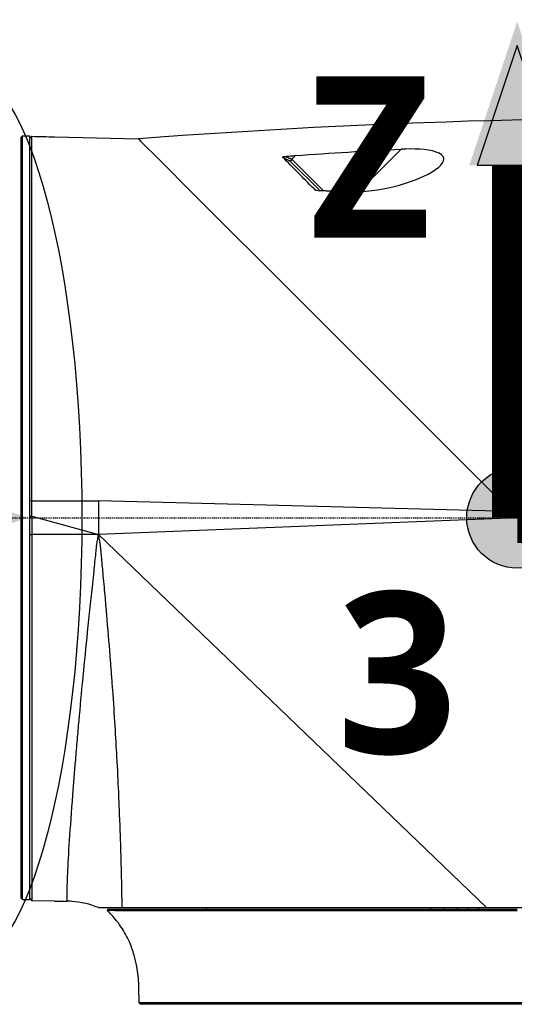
# Model space of a CAD drawing. Header units: millimetres. Extents: x 0 to 4378, y 0 to 2376.
# Tile 105 of 212: x 1607 to 1666, y 1509 to 1626. Entities that reach past the tile are written whole.
import ezdxf

# ---------------------------------------------------------------- set-up
doc = ezdxf.new("R2010")
doc.units = ezdxf.units.MM
doc.header["$LTSCALE"] = 0.2
doc.linetypes.add('CENTER2', pattern=[1.125, 0.75, -0.125, 0.125, -0.125])
for name, color, linetype in [('02_Center Line', 1, 'CENTER2'), ('07_Special Line2', 76, 'Continuous'), ('12_Before Rev.Num.', 5, 'Continuous'), ('13_After Rev.Num.', 6, 'Continuous')]:
    doc.layers.add(name, color=color, linetype=linetype)
doc.layers.add('14_Mark', color=7, linetype='Continuous', true_color=0xe03c31)
doc.styles.add('Rainbow-5.0 Style', font='malgunsl.ttf')
doc.dimstyles.new('Rainbow-5.0 Style$0', dxfattribs={"dimtxt": 4, "dimasz": 3, "dimexe": 2, "dimexo": 1, "dimgap": 0.8, "dimtad": 1, "dimzin": 9, "dimdsep": 46, "dimtxsty": 'Rainbow-5.0 Style', "dimcen": 0, "dimclrd": 251, "dimclre": 251, "dimclrt": 256, "dimadec": 1, "dimazin": 0, "dimtp": 0.1, "dimtm": 0.1, "dimtfac": 0.61, "dimtmove": 0, "dimatfit": 3, "dimfxl": 1, "dimlwd": -1, "dimlwe": -1, "dimarcsym": 1})

# ---------------------------------------------------------------- blocks, each defined once
blk = doc.blocks.new('Blk$A23K1-2P24F')
for p, q in [((-95.1, 1025.05), (-94.9, 1025.25)), ((-95.1, 1025.05), (-95.1, 934.65)), ((-94.9, 934.45), (-94.9, 1025.25)), ((-94.9, 1025.25), (-94.1, 1025.25)), ((-94.1, 1025.25), (-94.1, 934.45)), ((-91.1, 1025.12), (-91.1, 1025.13)), ((-91.1, 1025.13), (-81.14, 1024.89)), ((-81.14, 1024.89), (-80.83, 1024.58)), ((-80.83, 1024.58), (-78.6, 1022.35)), ((-49.9, 1023.66), (-54.94, 1018.64)), ((-78.6, 1022.35), (-74.69, 1018.44)), ((-63.04, 1022.2), (-63.04, 1022.2)), ((-59.53, 1018.69), (-63.04, 1022.2)), ((-62.9, 1022.46), (-62.45, 1022.9)), ((-62.9, 1022.46), (-62.9, 1022.46)), ((-62.9, 1022.46), (-59.13, 1018.69)), ((-74.69, 1018.44), (-71.56, 1015.31)), ((-71.56, 1015.31), (-65.49, 1009.24)), ((-65.49, 1009.24), (-59.49, 1003.24)), ((-59.49, 1003.24), (-54.85, 998.6)), ((-54.85, 998.6), (-44.95, 988.7)), ((-44.95, 988.7), (-42.01, 985.76)), ((-42.01, 985.76), (-36.44, 980.19)), ((-93.8, 981.85), (-94.1, 981.83)), ((-93.8, 980.03), (-93.8, 981.85)), ((-36.84, 980.59), (-85.9, 981.85)), ((-85.9, 981.85), (-85.9, 977.85)), ((-50.39, 980.94), (-50.39, 980.94)), ((-94.1, 980.02), (-93.8, 980.03)), ((-93.8, 980.03), (-93.8, 934.3)), ((-93.8, 980.03), (-85.9, 977.85)), ((-36.1, 979.85), (-85.9, 977.85)), ((-44.7, 980.8), (-44.7, 980.8)), ((-85.9, 977.85), (-93.8, 977.85)), ((-85.9, 977.85), (-39.74, 933.5)), ((-95.1, 934.65), (-94.9, 934.45)), ((-94.9, 934.45), (-94.1, 934.45)), ((-94.1, 934.6), (-93.8, 934.3)), ((-91.1, 934.27), (-93.8, 934.3)), ((-91.1, 934.27), (-91.1, 934.27)), ((-91.1, 934.27), (-89.62, 934.26)), ((-84.8, 933.3), (-84.85, 933.16)), ((-84.85, 933.16), (-84.85, 933.16)), ((-84.85, 933.16), (-84.85, 933.16)), ((-84.8, 933.3), (-36.11, 933.3)), ((-82.43, 933.12), (-82.33, 933.3)), ((-73.1, 933.5), (-73.1, 933.3)), ((-46.34, 933.3), (-46.34, 933.5)), ((-44.8, 933.3), (-44.8, 933.5)), ((-43.23, 933.3), (-43.23, 933.5)), ((-41.97, 933.3), (-41.97, 933.5)), ((-40.68, 933.5), (-40.68, 933.3)), ((-39.74, 933.5), (8.9, 933.5)), ((-39.74, 933.3), (-39.74, 933.1)), ((-39.13, 933.1), (-39.13, 933.1)), ((-38.6, 933.1), (-38.6, 933.1)), ((-81.09, 922.2), (-80.9, 922)), ((-80.9, 922), (-81.09, 922.2)), ((-80.9, 922), (-80.9, 922)), ((-39.13, 922.2), (-39.13, 922.2)), ((-38.6, 922.2), (-38.6, 922.2))]:
    blk.add_line(p, q)
for centre, major_axis, ratio, start_param, end_param in [((168.99, -206.32), (525.16, -1161.48), 0.791908, 2.780322, 2.86121), ((-8.9, 1128.24), (120.17, -7.88), 0.986461, 4.30209, 4.310658), ((-237.98, 688.59), (378.16, -57.59), 0.983036, 1.244201, 1.246858), ((-203.37, 772.73), (-231.07, 179.82), 0.972137, 4.842256, 4.843446)]:
    blk.add_ellipse(centre, major_axis=major_axis, ratio=ratio, start_param=start_param, end_param=end_param)
for points, knots in [([(-93.8, 1025.19), (-93.85, 1025.14), (-93.9, 1025.09), (-94, 1024.99), (-94.05, 1024.94), (-94.1, 1024.9)], [0, 0, 0, 0, 0.02095627, 0.02095627, 0.04191256, 0.04191256, 0.04191256, 0.04191256]), ([(-93.8, 981.85), (-93.8, 981.85), (-93.8, 981.85), (-93.8, 981.85), (-93.8, 983.06), (-93.8, 984.27), (-93.8, 986.72), (-93.8, 987.96), (-93.8, 989.6), (-93.8, 990.02), (-93.8, 992.14), (-93.8, 993.82), (-93.8, 996.13), (-93.8, 996.79), (-93.8, 998.87), (-93.8, 1000.27), (-93.8, 1002.8), (-93.8, 1003.93), (-93.8, 1005.89), (-93.8, 1006.73), (-93.8, 1008.41), (-93.8, 1009.25), (-93.8, 1010.88), (-93.8, 1011.67), (-93.8, 1012.43), (-93.8, 1014.2), (-93.8, 1015.82), (-93.8, 1018.39), (-93.8, 1019.4), (-93.8, 1021.4), (-93.8, 1022.33), (-93.8, 1023.56), (-93.8, 1023.97), (-93.8, 1024.86), (-93.8, 1025.16), (-93.8, 1025.19)], [-25.988435, -25.988435, -25.988435, -25.988435, -25.988429, -25.988429, -25.988429, -25.425165, -25.425165, -24.84193, -24.84193, -24.643305, -24.643305, -23.830256, -23.830256, -23.501785, -23.501785, -22.781546, -22.781546, -22.163507, -22.163507, -21.686579, -21.686579, -21.178558, -21.178558, -20.670536, -20.670536, -20.670536, -19.480408, -19.480408, -18.559526, -18.559526, -17.424079, -17.424079, -16.669828, -16.669828, -15.352654, -15.352654, -15.352654, -15.352654]), ([(-62.45, 1022.9), (-60.36, 1023.05), (-58.27, 1023.19), (-54.09, 1023.45), (-51.99, 1023.58), (-49.9, 1023.65)], [0.002226, 0.002226, 0.002226, 0.002226, 0.631724, 0.631724, 1.261233, 1.261233, 1.261233, 1.261233]), ([(-45.42, 1021.53), (-45.06, 1021.85), (-44.8, 1022.19), (-44.81, 1022.52), (-44.81, 1022.54), (-44.81, 1022.55), (-44.81, 1022.57), (-44.85, 1022.88), (-45.2, 1023.15), (-45.73, 1023.32), (-46.86, 1023.69), (-48.44, 1023.72), (-49.9, 1023.65)], [0, 0, 0, 0, 0.25, 0.25, 0.25, 0.262334, 0.262334, 0.262334, 0.5, 0.5, 0.5, 1, 1, 1, 1]), ([(-63.97, 1022.68), (-63.98, 1022.68), (-63.98, 1022.69), (-63.99, 1022.69), (-63.99, 1022.7), (-63.99, 1022.7), (-63.99, 1022.71), (-63.98, 1022.72), (-63.98, 1022.73), (-63.95, 1022.74), (-63.94, 1022.75), (-63.89, 1022.76), (-63.86, 1022.77), (-63.78, 1022.79), (-63.73, 1022.79), (-63.68, 1022.8)], [-0.04697654, -0.04697654, -0.04697654, -0.04697654, -0.04480821, -0.04480821, -0.04212105, -0.04212105, -0.03809468, -0.03809468, -0.03259586, -0.03259586, -0.02579443, -0.02579443, -0.01558145, -0.01558145, -0.00030308, -0.00030308, -0.00030308, -0.00030308]), ([(-63.94, 1022.66), (-63.95, 1022.67), (-63.95, 1022.67), (-63.96, 1022.68), (-63.96, 1022.68), (-63.97, 1022.68)], [-0.007142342, -0.007142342, -0.007142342, -0.007142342, -0.00378537, -0.00378537, -0.000499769, -0.000499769, -0.000499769, -0.000499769]), ([(-60.26, 1018.94), (-60.92, 1019.61), (-61.54, 1020.24), (-62.79, 1021.5), (-63.4, 1022.11), (-63.94, 1022.66)], [0.0001318, 0.0001318, 0.0001318, 0.0001318, 0.422252, 0.422252, 0.8963931, 0.8963931, 0.8963931, 0.8963931]), ([(-63.68, 1022.8), (-63.48, 1022.82), (-63.27, 1022.83), (-62.86, 1022.87), (-62.66, 1022.89), (-62.45, 1022.9)], [0.0002021, 0.0002021, 0.0002021, 0.0002021, 0.0622294, 0.0622294, 0.1243804, 0.1243804, 0.1243804, 0.1243804]), ([(-63.05, 1022.22), (-63.04, 1022.22), (-63.05, 1022.22), (-63.05, 1022.22), (-63.05, 1022.21), (-63.04, 1022.21), (-63.04, 1022.21), (-63.04, 1022.2)], [0.194142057, 0.194142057, 0.194142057, 0.194142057, 0.195085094, 0.195085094, 0.197870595, 0.197870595, 0.200771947, 0.200771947, 0.200771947, 0.200771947]), ([(-54.78, 1018.64), (-52.93, 1018.68), (-51.11, 1019.05), (-47.88, 1020.07), (-46.37, 1020.74), (-45.42, 1021.53)], [0, 0, 0, 0, 0.5, 0.5, 1, 1, 1, 1]), ([(-60.26, 1018.94), (-60.25, 1018.93), (-60.24, 1018.92), (-60.22, 1018.9), (-60.21, 1018.89), (-60.2, 1018.88)], [0.00018502, 0.00018502, 0.00018502, 0.00018502, 0.00697889, 0.00697889, 0.01370844, 0.01370844, 0.01370844, 0.01370844]), ([(-60.2, 1018.88), (-60.19, 1018.87), (-60.18, 1018.86), (-60.16, 1018.84), (-60.14, 1018.84), (-60.08, 1018.8), (-60.03, 1018.78), (-59.88, 1018.74), (-59.77, 1018.71), (-59.66, 1018.69)], [-0.06544793, -0.06544793, -0.06544793, -0.06544793, -0.06025655, -0.06025655, -0.05350047, -0.05350047, -0.03535243, -0.03535243, 0, 0, 0, 0]), ([(-58.61, 1018.67), (-58.81, 1018.69), (-59.01, 1018.69), (-59.36, 1018.69), (-59.51, 1018.69), (-59.66, 1018.69)], [0.0044979, 0.0044979, 0.0044979, 0.0044979, 0.0651209, 0.0651209, 0.1092321, 0.1092321, 0.1092321, 0.1092321]), ([(-54.78, 1018.64), (-55.42, 1018.65), (-56.06, 1018.66), (-57.33, 1018.67), (-57.97, 1018.68), (-58.61, 1018.67)], [0.0000122, 0.0000122, 0.0000122, 0.0000122, 0.191887, 0.191887, 0.3837286, 0.3837286, 0.3837286, 0.3837286]), ([(-89.62, 934.26), (-89.62, 934.26), (-89.62, 934.26), (-89.62, 934.26), (-89.62, 934.26), (-89.62, 934.53), (-89.61, 935.08), (-89.61, 935.22), (-89.61, 935.37), (-89.6, 935.53), (-89.59, 936.05), (-89.58, 936.72), (-89.54, 937.54), (-89.5, 938.62), (-89.42, 939.95), (-89.32, 941.52), (-89.21, 943.1), (-89.08, 944.9), (-88.93, 946.91), (-88.83, 948.21), (-88.72, 949.61), (-88.59, 951.07), (-88.53, 951.85), (-88.46, 952.66), (-88.39, 953.48), (-88.32, 954.21), (-88.26, 954.96), (-88.19, 955.72), (-88.04, 957.36), (-87.89, 959.06), (-87.72, 960.8), (-87.71, 960.88), (-87.7, 960.95), (-87.7, 961.02), (-87.53, 962.72), (-87.36, 964.46), (-87.18, 966.24), (-87.08, 967.23), (-86.98, 968.23), (-86.87, 969.24), (-86.77, 970.14), (-86.67, 971.05), (-86.57, 971.95), (-86.52, 972.47), (-86.46, 972.99), (-86.41, 973.51), (-86.34, 974.23), (-86.26, 974.95), (-86.18, 975.67), (-86.16, 975.86), (-86.14, 976.04), (-86.13, 976.22), (-86.13, 976.22), (-86.12, 976.23), (-86.12, 976.24), (-86.12, 976.28), (-86.12, 976.31), (-86.11, 976.35), (-86.11, 976.38), (-86.11, 976.4), (-86.11, 976.42), (-86.1, 976.44), (-86.1, 976.47), (-86.1, 976.49), (-86.09, 976.58), (-86.08, 976.67), (-86.07, 976.76), (-86.04, 976.94), (-86.01, 977.12), (-85.98, 977.31), (-85.95, 977.49), (-85.92, 977.67), (-85.9, 977.85)], [0.4992502, 0.4992502, 0.4992502, 0.4992502, 0.4992502, 0.4992502, 0.4992502, 0.5616118, 0.5616118, 0.5616118, 0.5767594, 0.5767594, 0.5767594, 0.6240676, 0.6240676, 0.6240676, 0.6864765, 0.6864765, 0.6864765, 0.7490173, 0.7490173, 0.7490173, 0.7897999, 0.7897999, 0.7897999, 0.8116071, 0.8116071, 0.8116071, 0.8309944, 0.8309944, 0.8309944, 0.8726062, 0.8726062, 0.8726062, 0.8742913, 0.8742913, 0.8742913, 0.9146408, 0.9146408, 0.9146408, 0.9371009, 0.9371009, 0.9371009, 0.9571037, 0.9571037, 0.9571037, 0.9685273, 0.9685273, 0.9685273, 0.9842448, 0.9842448, 0.9842448, 0.988175, 0.988175, 0.988175, 0.9883282, 0.9883282, 0.9883282, 0.9891579, 0.9891579, 0.9891579, 0.9896496, 0.9896496, 0.9896496, 0.9901414, 0.9901414, 0.9901414, 0.9921103, 0.9921103, 0.9921103, 0.9960532, 0.9960532, 0.9960532, 1, 1, 1, 1]), ([(-85.9, 977.85), (-85.89, 977.73), (-85.86, 977.58), (-85.83, 977.41), (-85.8, 977.24), (-85.75, 976.95), (-85.73, 976.83), (-85.72, 976.77), (-85.72, 976.77), (-85.71, 976.71), (-85.7, 976.65), (-85.69, 976.59), (-85.68, 976.52), (-85.66, 976.37), (-85.65, 976.19), (-85.63, 976.04), (-85.62, 975.88), (-85.6, 975.66), (-85.59, 975.6), (-85.57, 975.36), (-85.52, 974.81), (-85.44, 973.95), (-85.42, 973.74), (-85.4, 973.47), (-85.38, 973.31), (-85.3, 972.38), (-85.21, 971.47), (-85.13, 970.59), (-85.07, 969.84), (-85, 969.08), (-84.94, 968.32), (-84.79, 966.67), (-84.66, 965.01), (-84.53, 963.46), (-84.49, 962.9), (-84.45, 962.34), (-84.4, 961.79), (-84.36, 961.24), (-84.33, 960.76), (-84.28, 960.07), (-84.26, 959.86), (-84.25, 959.64), (-84.23, 959.42), (-84.01, 956.36), (-83.85, 953.7), (-83.73, 951.42), (-83.64, 949.87), (-83.58, 948.49), (-83.52, 947.26), (-83.49, 946.46), (-83.46, 945.81), (-83.42, 944.86), (-83.42, 944.76), (-83.41, 944.65), (-83.41, 944.55), (-83.34, 942.79), (-83.29, 941.32), (-83.25, 940.07), (-83.24, 939.73), (-83.23, 939.37), (-83.22, 939.02), (-83.21, 938.68), (-83.2, 938.35), (-83.2, 938.03), (-83.17, 937.07), (-83.15, 936.23), (-83.14, 935.51), (-83.14, 935.32), (-83.13, 935.15), (-83.13, 934.98), (-83.13, 934.93), (-83.13, 934.89), (-83.13, 934.84), (-83.12, 934.47), (-83.12, 934.09), (-83.11, 933.74), (-83.11, 933.72), (-83.11, 933.66), (-83.11, 933.62), (-83.11, 933.58), (-83.11, 933.54), (-83.11, 933.5)], [0, 0, 0, 0, 0.0078125, 0.0078125, 0.0078125, 0.015625, 0.015625, 0.015625, 0.0195313, 0.0195313, 0.0195313, 0.0234375, 0.0234375, 0.0234375, 0.03125, 0.03125, 0.03125, 0.0390625, 0.0390625, 0.0390625, 0.0703125, 0.0703125, 0.0703125, 0.078125, 0.078125, 0.078125, 0.125, 0.125, 0.125, 0.164599, 0.164599, 0.164599, 0.25, 0.25, 0.25, 0.28125, 0.28125, 0.28125, 0.3125, 0.3125, 0.3125, 0.3225288, 0.3225288, 0.3225288, 0.4657139, 0.4657139, 0.4657139, 0.5625, 0.5625, 0.5625, 0.625, 0.625, 0.625, 0.6319499, 0.6319499, 0.6319499, 0.75, 0.75, 0.75, 0.7820631, 0.7820631, 0.7820631, 0.8125, 0.8125, 0.8125, 0.90625, 0.90625, 0.90625, 0.9308087, 0.9308087, 0.9308087, 0.9375, 0.9375, 0.9375, 0.9921875, 0.9921875, 0.9921875, 0.9960938, 0.9960938, 0.9960938, 0.9999997, 0.9999997, 0.9999997, 0.9999997]), ([(-85.9, 933.5), (-86.89, 933.91), (-87.97, 934.16), (-89.24, 934.25), (-89.43, 934.25), (-89.62, 934.26)], [0, 0, 0, 0, 0.3241159, 0.3241159, 0.3810233, 0.3810233, 0.3810233, 0.3810233]), ([(-85.9, 933.5), (-85.9, 933.5), (-85.9, 933.5), (-85.9, 933.5), (-85.9, 933.5), (-85.9, 933.5)], [0.02511481, 0.02511481, 0.02511481, 0.02511481, 0.02512829, 0.02512829, 0.03959384, 0.03959384, 0.03959384, 0.03959384]), ([(-85.89, 933.5), (-85.89, 933.5), (-85.89, 933.5), (-85.89, 933.5), (-85.88, 933.5), (-85.87, 933.5), (-85.86, 933.5), (-85.71, 933.5), (-85.39, 933.5), (-84.43, 933.5), (-83.83, 933.5), (-83.11, 933.5)], [0.000121, 0.000121, 0.000121, 0.000121, 0.023357, 0.023357, 0.050459, 0.050459, 0.128088, 0.128088, 0.611335, 0.611335, 1.120178, 1.120178, 1.120178, 1.120178]), ([(-82.44, 933.12), (-82.71, 933.12), (-83, 933.12), (-83.29, 933.13), (-83.33, 933.13), (-83.41, 933.13), (-83.47, 933.13), (-83.48, 933.13), (-83.5, 933.13), (-83.52, 933.13), (-83.56, 933.13), (-83.59, 933.13), (-83.63, 933.13), (-83.73, 933.13), (-83.81, 933.13), (-83.88, 933.13), (-84.01, 933.14), (-84.08, 933.14), (-84.09, 933.14), (-84.1, 933.14), (-84.19, 933.14), (-84.25, 933.14), (-84.31, 933.14), (-84.37, 933.15), (-84.42, 933.15), (-84.52, 933.15), (-84.6, 933.15), (-84.66, 933.15), (-84.79, 933.16), (-84.85, 933.16), (-84.85, 933.16)], [0, 0, 0, 0, 0.25, 0.25, 0.25, 0.28125, 0.28125, 0.28125, 0.2899192, 0.2899192, 0.2899192, 0.3125, 0.3125, 0.3125, 0.375, 0.375, 0.375, 0.5, 0.5, 0.5, 0.5625, 0.5625, 0.5625, 0.625, 0.625, 0.625, 0.75, 0.75, 0.75, 1, 1, 1, 1]), ([(-81.07, 923.14), (-81.06, 923.88), (-81.07, 924.56), (-81.2, 925.75), (-81.25, 926.13), (-81.41, 926.95), (-81.51, 927.41), (-81.8, 928.39), (-81.99, 928.92), (-82.49, 930.05), (-82.82, 930.64), (-83.67, 931.92), (-84.24, 932.59), (-84.85, 933.16)], [0, 0, 0, 0, 0.288184, 0.288184, 0.40901, 0.40901, 0.546543, 0.546543, 0.715189, 0.715189, 0.928519, 0.928519, 1.218877, 1.218877, 1.218877, 1.218877]), ([(-83.11, 933.5), (-81.7, 933.5), (-79.57, 933.5), (-74.03, 933.5), (-70.63, 933.5), (-63.6, 933.5), (-60.19, 933.5), (-51.23, 933.5), (-45.51, 933.5), (-39.74, 933.5)], [0.000042, 0.000042, 0.000042, 0.000042, 1.435969, 1.435969, 2.891823, 2.891823, 4.060144, 4.060144, 5.789505, 5.789505, 5.789505, 5.789505]), ([(-39.74, 933.1), (-40.47, 933.1), (-41.45, 933.1), (-42.67, 933.1), (-43.38, 933.1), (-44.17, 933.1), (-45.03, 933.1), (-45.68, 933.1), (-46.38, 933.1), (-47.12, 933.1), (-47.72, 933.1), (-48.35, 933.1), (-49.01, 933.1), (-49.74, 933.1), (-50.51, 933.1), (-51.31, 933.1), (-51.7, 933.1), (-52.11, 933.1), (-52.52, 933.1), (-52.73, 933.1), (-52.94, 933.1), (-53.15, 933.1), (-53.36, 933.1), (-53.62, 933.1), (-53.79, 933.1), (-54.44, 933.1), (-55.08, 933.1), (-55.7, 933.1), (-57.65, 933.1), (-59.42, 933.1), (-61, 933.1), (-62.05, 933.1), (-63.01, 933.1), (-63.91, 933.1), (-64.36, 933.1), (-64.79, 933.1), (-65.2, 933.1), (-65.4, 933.1), (-65.61, 933.1), (-65.8, 933.1), (-65.9, 933.1), (-66, 933.1), (-66.1, 933.1), (-66.15, 933.1), (-66.19, 933.1), (-66.24, 933.1), (-66.27, 933.1), (-66.29, 933.1), (-66.31, 933.1), (-66.34, 933.1), (-66.36, 933.1), (-66.42, 933.1), (-68.27, 933.1), (-69.48, 933.1), (-70.13, 933.1), (-70.31, 933.1), (-70.44, 933.1), (-70.54, 933.1), (-70.63, 933.1), (-70.69, 933.1), (-70.72, 933.1), (-70.74, 933.1), (-70.78, 933.1), (-70.88, 933.1), (-70.98, 933.1), (-71.13, 933.1), (-71.28, 933.1), (-71.58, 933.1), (-71.87, 933.1), (-72.14, 933.1), (-73.23, 933.1), (-74.09, 933.1), (-74.76, 933.11), (-75.43, 933.11), (-75.9, 933.11), (-76.26, 933.11), (-76.27, 933.11), (-76.29, 933.11), (-76.31, 933.11), (-76.49, 933.11), (-76.72, 933.11), (-77.02, 933.11), (-77.18, 933.11), (-77.36, 933.11), (-77.55, 933.11), (-77.65, 933.11), (-77.75, 933.11), (-77.86, 933.11), (-77.96, 933.11), (-78.09, 933.11), (-78.18, 933.11), (-78.54, 933.11), (-78.86, 933.11), (-79.14, 933.11), (-79.27, 933.11), (-79.4, 933.11), (-79.52, 933.11), (-79.58, 933.11), (-79.64, 933.11), (-79.7, 933.11), (-79.73, 933.11), (-79.75, 933.11), (-79.78, 933.11), (-79.81, 933.11), (-79.82, 933.11), (-79.86, 933.11), (-80.15, 933.11), (-80.41, 933.11), (-80.66, 933.12), (-81.44, 933.12), (-82, 933.12), (-82.44, 933.12)], [0.0000004, 0.0000004, 0.0000004, 0.0000004, 0.079244, 0.079244, 0.079244, 0.125, 0.125, 0.125, 0.1594223, 0.1594223, 0.1594223, 0.1875, 0.1875, 0.1875, 0.21875, 0.21875, 0.21875, 0.234375, 0.234375, 0.234375, 0.2421875, 0.2421875, 0.2421875, 0.25, 0.25, 0.25, 0.2800775, 0.2800775, 0.2800775, 0.375, 0.375, 0.375, 0.4375, 0.4375, 0.4375, 0.46875, 0.46875, 0.46875, 0.484375, 0.484375, 0.484375, 0.4921875, 0.4921875, 0.4921875, 0.4960937, 0.4960937, 0.4960937, 0.4980469, 0.4980469, 0.4980469, 0.5, 0.5, 0.5, 0.5625, 0.5625, 0.5625, 0.5790767, 0.5790767, 0.5790767, 0.59375, 0.59375, 0.59375, 0.6015625, 0.6015625, 0.6015625, 0.609375, 0.609375, 0.609375, 0.625, 0.625, 0.625, 0.6875, 0.6875, 0.6875, 0.75, 0.75, 0.75, 0.7530666, 0.7530666, 0.7530666, 0.78125, 0.78125, 0.78125, 0.796875, 0.796875, 0.796875, 0.8046875, 0.8046875, 0.8046875, 0.8125, 0.8125, 0.8125, 0.84375, 0.84375, 0.84375, 0.859375, 0.859375, 0.859375, 0.8671875, 0.8671875, 0.8671875, 0.8710937, 0.8710937, 0.8710937, 0.875, 0.875, 0.875, 0.9045786, 0.9045786, 0.9045786, 1, 1, 1, 1]), ([(-36.11, 933.1), (-36.81, 933.1), (-37.49, 933.1), (-38.14, 933.1), (-38.7, 933.1), (-39.23, 933.1), (-39.74, 933.1)], [0, 0, 0, 0, 0.5403186, 0.5403186, 0.5403186, 1, 1, 1, 1]), ([(-81.09, 922.47), (-81.09, 922.42), (-81.09, 922.37), (-81.09, 922.29), (-81.09, 922.25), (-81.09, 922.2)], [0.00000001, 0.00000001, 0.00000001, 0.00000001, 0.0139777, 0.0139777, 0.02862244, 0.02862244, 0.02862244, 0.02862244]), ([(-81.09, 922.2), (-81.06, 922.2), (-80.77, 922.2), (-80.25, 922.2), (-80.21, 922.2), (-80.16, 922.2), (-80.11, 922.2), (-79.59, 922.2), (-78.86, 922.2), (-77.98, 922.2), (-77.92, 922.2), (-77.85, 922.2), (-77.79, 922.2), (-77.76, 922.2), (-77.73, 922.2), (-77.71, 922.2), (-77.68, 922.2), (-77.66, 922.2), (-77.64, 922.2), (-77, 922.2), (-76.03, 922.2), (-74.48, 922.2), (-73.13, 922.2), (-71.33, 922.2), (-68.88, 922.2), (-68.58, 922.2), (-68.24, 922.2), (-67.95, 922.2), (-67.91, 922.2), (-67.86, 922.2), (-67.82, 922.2), (-63.3, 922.2), (-58.23, 922.2), (-53.34, 922.2), (-52.69, 922.2), (-52.04, 922.2), (-51.4, 922.2), (-45.91, 922.2), (-40.72, 922.2), (-36.24, 922.2), (-36.18, 922.2), (-36.14, 922.2), (-36.11, 922.2), (-36.07, 922.2), (-36.04, 922.2), (-36.01, 922.2), (-35.96, 922.2), (-35.9, 922.2), (-35.83, 922.2), (-35.7, 922.2), (-35.54, 922.2), (-35.34, 922.2), (-34.95, 922.2), (-34.44, 922.2), (-33.8, 922.2), (-32.53, 922.2), (-30.77, 922.2), (-28.55, 922.2), (-28.1, 922.2), (-27.62, 922.2), (-27.13, 922.2), (-26.81, 922.2), (-26.44, 922.2), (-26.16, 922.2), (-25.91, 922.2), (-25.77, 922.2), (-25.6, 922.2), (-24.81, 922.2), (-24.03, 922.2), (-23.26, 922.2), (-21.84, 922.2), (-20.46, 922.2), (-19.13, 922.2), (-19.05, 922.2), (-18.97, 922.2), (-18.89, 922.2), (-18.31, 922.2), (-17.73, 922.2), (-17.17, 922.2), (-17.01, 922.2), (-16.85, 922.2), (-16.7, 922.2), (-16.52, 922.2), (-16.47, 922.2), (-16.39, 922.2), (-14.92, 922.2), (-12.53, 922.2), (-9.54, 922.2), (-7.92, 922.2), (-6.13, 922.2), (-4.29, 922.2), (-3.25, 922.2), (-2.18, 922.2), (-1.13, 922.2), (-0.83, 922.2), (-0.57, 922.2), (-0.32, 922.2), (0.28, 922.2), (0.88, 922.2), (1.42, 922.2), (1.48, 922.2), (1.54, 922.2), (1.6, 922.2), (3.22, 922.2), (4.48, 922.2), (5.46, 922.2), (5.74, 922.2), (6, 922.2), (6.23, 922.2), (8.01, 922.2), (8.63, 922.2), (8.82, 922.2), (8.86, 922.2), (8.88, 922.2), (8.88, 922.2)], [0, 0, 0, 0, 0.0576219, 0.0576219, 0.0576219, 0.0625, 0.0625, 0.0625, 0.1171875, 0.1171875, 0.1171875, 0.1210938, 0.1210938, 0.1210938, 0.1230374, 0.1230374, 0.1230374, 0.125, 0.125, 0.125, 0.1875, 0.1875, 0.1875, 0.2421875, 0.2421875, 0.2421875, 0.2489535, 0.2489535, 0.2489535, 0.25, 0.25, 0.25, 0.360406, 0.360406, 0.360406, 0.375, 0.375, 0.375, 0.5, 0.5, 0.5, 0.5016053, 0.5016053, 0.5016053, 0.5039063, 0.5039063, 0.5039063, 0.5078125, 0.5078125, 0.5078125, 0.515625, 0.515625, 0.515625, 0.53125, 0.53125, 0.53125, 0.5625, 0.5625, 0.5625, 0.5688885, 0.5688885, 0.5688885, 0.5730787, 0.5730787, 0.5730787, 0.5767986, 0.5767986, 0.5767986, 0.59375, 0.59375, 0.59375, 0.625, 0.625, 0.625, 0.6268712, 0.6268712, 0.6268712, 0.640625, 0.640625, 0.640625, 0.6444518, 0.6444518, 0.6444518, 0.6488253, 0.6488253, 0.6488253, 0.7241742, 0.7241742, 0.7241742, 0.7648709, 0.7648709, 0.7648709, 0.7880149, 0.7880149, 0.7880149, 0.7946183, 0.7946183, 0.7946183, 0.810695, 0.810695, 0.810695, 0.8125, 0.8125, 0.8125, 0.8611268, 0.8611268, 0.8611268, 0.875, 0.875, 0.875, 0.9793665, 0.9793665, 0.9793665, 1, 1, 1, 1]), ([(8.7, 922), (8.66, 922), (8.31, 922), (7.04, 922), (6.11, 922), (2.56, 922), (-0.78, 922), (-9.06, 922), (-13.96, 922), (-24.61, 922), (-30.37, 922), (-41.86, 922), (-47.61, 922), (-58.27, 922), (-63.16, 922), (-71.43, 922), (-74.77, 922), (-78.31, 922), (-79.25, 922), (-80.53, 922), (-80.86, 922), (-80.9, 922)], [0.000596, 0.000596, 0.000596, 0.000596, 0.905791, 0.905791, 1.809533, 1.809533, 3.525212, 3.525212, 5.230145, 5.230145, 6.937063, 6.937063, 8.646189, 8.646189, 10.352668, 10.352668, 12.068871, 12.068871, 12.970796, 12.970796, 13.879276, 13.879276, 13.879276, 13.879276])]:
    blk.add_open_spline(points, degree=3, knots=knots)
for points in [[(-93.8, 1025.19), (-92.9, 1025.17), (-92, 1025.14), (-91.1, 1025.12)], [(-63.68, 1022.8), (-63.53, 1022.73), (-63.39, 1022.67), (-63.24, 1022.6)], [(-63.24, 1022.6), (-63.12, 1022.56), (-63.01, 1022.51), (-62.9, 1022.46)], [(-62.92, 1022.42), (-62.99, 1022.33), (-63.05, 1022.25), (-63.05, 1022.22)], [(-62.9, 1022.46), (-62.91, 1022.44), (-62.91, 1022.43), (-62.92, 1022.42)], [(-60.04, 1018.79), (-60.09, 1018.82), (-60.14, 1018.85), (-60.2, 1018.88)], [(-93.8, 981.85), (-91.17, 981.85), (-88.53, 981.85), (-85.9, 981.85)], [(-94.1, 977.86), (-94.08, 977.86), (-93.9, 977.85), (-93.8, 977.85)], [(-84.85, 933.16), (-84.85, 933.16), (-84.85, 933.16), (-84.85, 933.16)], [(-81.07, 923.14), (-81.08, 922.91), (-81.08, 922.68), (-81.09, 922.47)]]:
    blk.add_open_spline(points, degree=3)
at = {"layer": '02_Center Line'}
blk.add_line((-210.52, 979.85), (33.38, 979.85), dxfattribs=at)
blk = doc.blocks.new('A$C19ebd0c3_1234')
for q in [(46.93, -0.78), (54.3, 6.59)]:
    blk.add_line((46.93, 6.59), q)
blk.add_ellipse((0, 0), major_axis=(53.19, 0), ratio=0.263273)
blk = doc.blocks.new('*D125')
at = {"color": 251, "linetype": 'ByBlock', "transparency": 16777216}
for p, q in [((1622.4, 1684.41), (1866.26, 1684.41)), ((1858.26, 1579.26), (1858.26, 1672.41)), ((1739.55, 1567.26), (1866.26, 1567.26))]:
    blk.add_line(p, q, dxfattribs=at)
at = {"color": 251, "transparency": 16777216}
for points in [[(1856.26, 1672.41), (1860.26, 1672.41), (1858.26, 1684.41)], [(1856.26, 1579.26), (1860.26, 1579.26), (1858.26, 1567.26)]]:
    blk.add_solid(points, dxfattribs=at)
at = {"layer": 'Defpoints', "color": 0, "transparency": 16777216}
for p in [(1618.4, 1684.41), (1858.26, 1684.41), (1735.55, 1567.26)]:
    blk.add_point(p, dxfattribs=at)
at = {"transparency": 16777216, "insert": (1846.74, 1625.84), "char_height": 16, "attachment_point": 5, "rotation": 90, "style": 'Rainbow-5.0 Style'}
blk.add_mtext('117.15', dxfattribs=at)
blk = doc.blocks.new('*D126')
at = {"color": 251, "linetype": 'ByBlock', "transparency": 16777216}
for p, q in [((1622.4, 1684.41), (1923.07, 1684.41)), ((1915.07, 1672.41), (1915.07, 796.41)), ((1793.75, 784.41), (1923.07, 784.41))]:
    blk.add_line(p, q, dxfattribs=at)
at = {"color": 251, "transparency": 16777216}
for points in [[(1913.07, 1672.41), (1917.07, 1672.41), (1915.07, 1684.41)], [(1913.07, 796.41), (1917.07, 796.41), (1915.07, 784.41)]]:
    blk.add_solid(points, dxfattribs=at)
at = {"layer": 'Defpoints', "color": 0, "transparency": 16777216}
for p in [(1618.4, 1684.41), (1789.75, 784.41), (1915.07, 784.41)]:
    blk.add_point(p, dxfattribs=at)
at = {"transparency": 16777216, "insert": (1903.59, 1234.41), "char_height": 16, "attachment_point": 5, "rotation": 90, "style": 'Rainbow-5.0 Style'}
blk.add_mtext('900', dxfattribs=at)
blk = doc.blocks.new('*D130')
at = {"color": 251, "linetype": 'ByBlock', "transparency": 16777216}
for p, q in [((1548.92, 1745.69), (1548.92, 1817.18)), ((1666.07, 1628.54), (1666.07, 1817.18)), ((1654.07, 1809.18), (1560.92, 1809.18))]:
    blk.add_line(p, q, dxfattribs=at)
at = {"color": 251, "transparency": 16777216}
for points in [[(1560.92, 1811.18), (1560.92, 1807.18), (1548.92, 1809.18)], [(1654.07, 1811.18), (1654.07, 1807.18), (1666.07, 1809.18)]]:
    blk.add_solid(points, dxfattribs=at)
at = {"layer": 'Defpoints', "color": 0, "transparency": 16777216}
for p in [(1548.92, 1809.18), (1548.92, 1741.69), (1666.07, 1624.54)]:
    blk.add_point(p, dxfattribs=at)
at = {"transparency": 16777216, "insert": (1607.49, 1820.7), "char_height": 16, "attachment_point": 5, "style": 'Rainbow-5.0 Style'}
blk.add_mtext('117.15', dxfattribs=at)
blk = doc.blocks.new('A$C3a293ff3')
at = {"layer": '07_Special Line2'}
blk.add_hatch(color=256, dxfattribs=at).paths.add_polyline_path([(49.156, 0), (34.9, 4.752), (34.9, -4.752)])
at = {"layer": '12_Before Rev.Num.'}
blk.add_hatch(color=256, dxfattribs=at).paths.add_polyline_path([(0, 49.156), (-4.752, 34.9), (4.752, 34.9)])
at = {"layer": '14_Mark'}
h = blk.add_hatch(color=256, dxfattribs=at)
h.dxf.hatch_style = 1
h.paths.add_polyline_path([(5, 0, 1), (-5, 0, 1)])
at = {"layer": '07_Special Line2'}
for p, q in [((34.9, -3.96), (34.9, 3.96)), ((46.78, 0), (34.9, 3.96)), ((34.9, -3.96), (46.78, 0))]:
    blk.add_line(p, q, dxfattribs=at)
at = {"layer": '07_Special Line2', "const_width": 5}
blk.add_lwpolyline([(34.9, 0), (0, 0)], dxfattribs=at)
at = {"layer": '12_Before Rev.Num.'}
for p, q in [((0, 46.78), (-3.96, 34.9)), ((3.96, 34.9), (0, 46.78)), ((3.96, 34.9), (-3.96, 34.9))]:
    blk.add_line(p, q, dxfattribs=at)
at = {"layer": '12_Before Rev.Num.', "const_width": 5}
blk.add_lwpolyline([(0, 34.9), (0, 0)], dxfattribs=at)
at = {"layer": '14_Mark'}
blk.add_circle((0, 0), 5, dxfattribs=at)
at = {"layer": '07_Special Line2', "insert": (34.529, -17.308), "char_height": 16, "attachment_point": 4, "style": 'Rainbow-5.0 Style'}
blk.add_mtext('{\\fMalgun Gothic Semilight|b1|i0|c129|p50;Y}', dxfattribs=at)
at = {"layer": '12_Before Rev.Num.', "insert": (-20.587, 35.725), "char_height": 16, "attachment_point": 4, "style": 'Rainbow-5.0 Style'}
blk.add_mtext('{\\fMalgun Gothic Semilight|b1|i0|c129|p50;Z}', dxfattribs=at)
at = {"layer": '14_Mark', "insert": (-17.839, -15.459), "char_height": 16, "attachment_point": 4, "style": 'Rainbow-5.0 Style'}
blk.add_mtext('{\\fMalgun Gothic Semilight|b1|i0|c129|p50;4}', dxfattribs=at)
blk = doc.blocks.new('A$Ca1632f6c')
at = {"layer": '07_Special Line2'}
blk.add_hatch(color=256, dxfattribs=at).paths.add_polyline_path([(49.156, 0), (34.9, 4.752), (34.9, -4.752)])
at = {"layer": '12_Before Rev.Num.'}
blk.add_hatch(color=256, dxfattribs=at).paths.add_polyline_path([(0, 49.156), (-4.752, 34.9), (4.752, 34.9)])
at = {"layer": '14_Mark'}
h = blk.add_hatch(color=256, dxfattribs=at)
h.dxf.hatch_style = 1
h.paths.add_polyline_path([(5, 0, 1), (-5, 0, 1)])
at = {"layer": '07_Special Line2'}
for p, q in [((34.9, -3.96), (34.9, 3.96)), ((46.78, 0), (34.9, 3.96)), ((34.9, -3.96), (46.78, 0))]:
    blk.add_line(p, q, dxfattribs=at)
at = {"layer": '07_Special Line2', "const_width": 5}
blk.add_lwpolyline([(34.9, 0), (0, 0)], dxfattribs=at)
at = {"layer": '12_Before Rev.Num.'}
for p, q in [((0, 46.78), (-3.96, 34.9)), ((3.96, 34.9), (0, 46.78)), ((3.96, 34.9), (-3.96, 34.9))]:
    blk.add_line(p, q, dxfattribs=at)
at = {"layer": '12_Before Rev.Num.', "const_width": 5}
blk.add_lwpolyline([(0, 34.9), (0, 0)], dxfattribs=at)
at = {"layer": '14_Mark'}
blk.add_circle((0, 0), 5, dxfattribs=at)
at = {"layer": '07_Special Line2', "insert": (34.529, -17.308), "char_height": 16, "attachment_point": 4, "style": 'Rainbow-5.0 Style'}
blk.add_mtext('{\\fMalgun Gothic Semilight|b1|i0|c129|p50;Y}', dxfattribs=at)
at = {"layer": '12_Before Rev.Num.', "insert": (-20.587, 35.725), "char_height": 16, "attachment_point": 4, "style": 'Rainbow-5.0 Style'}
blk.add_mtext('{\\fMalgun Gothic Semilight|b1|i0|c129|p50;Z}', dxfattribs=at)
at = {"layer": '14_Mark', "insert": (-17.839, -15.459), "char_height": 16, "attachment_point": 4, "style": 'Rainbow-5.0 Style'}
blk.add_mtext('{\\fMalgun Gothic Semilight|b1|i0|c129|p50;3}', dxfattribs=at)

msp = doc.modelspace()

# ---------------------------------------------------------------- block references
msp.add_blockref('Blk$A23K1-2P24F', (1702.169, 587.414))
at = {"xscale": 1.2, "yscale": 1.2, "zscale": 1.2}
for name, p in [('A$C3a293ff3', (1548.918, 1567.264)), ('A$Ca1632f6c', (1666.068, 1567.264))]:
    msp.add_blockref(name, p, dxfattribs=at)
at = {"layer": '13_After Rev.Num.', "rotation": 90}
msp.add_blockref('A$C19ebd0c3_1234', (1600.302, 1567.264), dxfattribs=at)

# ---------------------------------------------------------------- dimensions: what is measured, and where the dimension line sits
for base, p1, p2, angle, picture, middle in [((1548.918, 1809.181), (1666.068, 1624.537), (1548.918, 1741.687), 180, '*D130', (1607.493, 1820.697)), ((1858.258, 1684.414), (1735.553, 1567.264), (1618.403, 1684.414), 90, '*D125', (1846.742, 1625.839)), ((1915.066, 784.414), (1618.403, 1684.414), (1789.745, 784.414), 90, '*D126', (1903.589, 1234.414))]:
    dim = msp.add_linear_dim(base=base, p1=p1, p2=p2, angle=angle, dimstyle='Rainbow-5.0 Style$0', override={"dimscale": 4, "dimtol": 0, "dimlim": 0, "dimtp": 0.1, "dimtm": 0.1, "dimtfac": 0.61, "dimtdec": 2, "dimtolj": 0, "dimtzin": 8})
    dim.commit()
    dim.dimension.update_dxf_attribs({"geometry": picture, "text_midpoint": middle})

doc.saveas('drawing.dxf')
